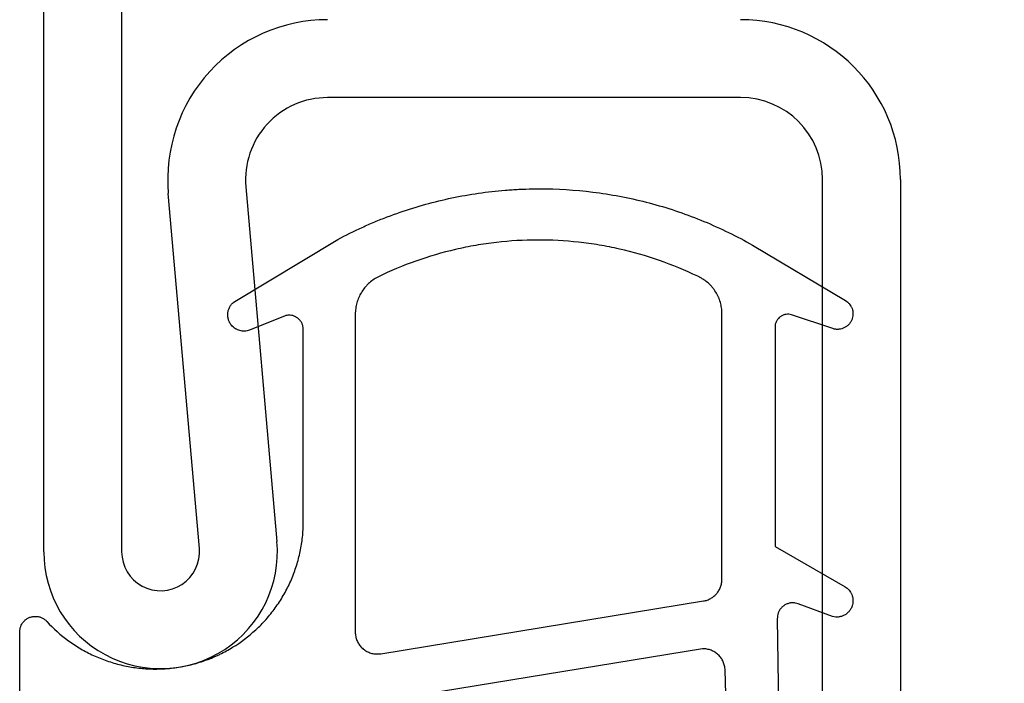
# Model space of a CAD drawing. Header units: millimetres. Extents: x -8500 to 4200, y 0 to 5940.
# Tile 254 of 256: x 1269 to 1288, y 1736 to 1748. Entities that reach past the tile are written whole.
import ezdxf

# ---------------------------------------------------------------- set-up
doc = ezdxf.new("R2010")
doc.units = ezdxf.units.MM
doc.layers.add('153', color=250, linetype='Continuous')

msp = doc.modelspace()

# ---------------------------------------------------------------- hatches: boundary and pattern name
at = {"layer": '153', "linetype": 'Continuous', "lineweight": -3}
h = msp.add_hatch(dxfattribs=at)
h.set_pattern_fill('ANSI31', color=256, scale=30, angle=89.954, style=0)
edge = h.paths.add_edge_path(flags=0)
edge.add_line((1336.784, 1701.909), (1287.944, 1701.909))
edge.add_arc((1287.944, 1704.989), 3.08, 180, 270, ccw=False)
edge.add_line((1284.864, 1704.989), (1284.864, 1745.329))
edge.add_arc((1283.284, 1745.329), 1.58, 0, 90)
edge.add_line((1283.284, 1746.909), (1275.331, 1746.909))
edge.add_arc((1275.331, 1745.329), 1.58, 90, 185)
edge.add_line((1273.757, 1745.192), (1274.355, 1738.355))
edge.add_arc((1272.114, 1738.159), 2.25, -180, 5, ccw=False)
edge.add_line((1269.864, 1738.159), (1269.864, 1777.829))
edge.add_arc((1272.944, 1777.829), 3.08, 90, 180, ccw=False)
edge.add_line((1272.944, 1780.909), (1283.284, 1780.909))
edge.add_arc((1283.284, 1782.489), 1.58, 270, 360)
edge.add_line((1284.864, 1782.489), (1284.864, 1807.829))
edge.add_arc((1287.944, 1807.829), 3.08, 90, 180, ccw=False)
edge.add_line((1287.944, 1810.909), (1308.784, 1810.909))
edge.add_arc((1308.784, 1807.829), 3.08, 0, 90, ccw=False)
edge.add_line((1311.864, 1807.829), (1311.864, 1800.909))
edge.add_line((1311.864, 1800.909), (1310.364, 1800.909))
edge.add_line((1310.364, 1800.909), (1310.364, 1807.829))
edge.add_arc((1308.784, 1807.829), 1.58, 0, 90)
edge.add_line((1308.784, 1809.409), (1287.944, 1809.409))
edge.add_arc((1287.944, 1807.829), 1.58, 90, 180)
edge.add_line((1286.364, 1807.829), (1286.364, 1782.489))
edge.add_arc((1283.284, 1782.489), 3.08, 270, 360, ccw=False)
edge.add_line((1283.284, 1779.409), (1272.944, 1779.409))
edge.add_arc((1272.944, 1777.829), 1.58, 90, 180)
edge.add_line((1271.364, 1777.829), (1271.364, 1738.159))
edge.add_arc((1272.114, 1738.159), 0.75, 180, 365)
edge.add_line((1272.861, 1738.225), (1272.263, 1745.061))
edge.add_arc((1275.331, 1745.329), 3.08, 90, 185, ccw=False)
edge.add_line((1275.331, 1748.409), (1283.284, 1748.409))
edge.add_arc((1283.284, 1745.329), 3.08, 0, 90, ccw=False)
edge.add_line((1286.364, 1745.329), (1286.364, 1704.989))
edge.add_arc((1287.944, 1704.989), 1.58, 180, 270)
edge.add_line((1287.944, 1703.409), (1336.784, 1703.409))
edge.add_arc((1336.784, 1704.989), 1.58, 270, 360)
edge.add_line((1338.364, 1704.989), (1338.364, 1716.909))
edge.add_line((1338.364, 1716.909), (1339.864, 1716.909))
edge.add_line((1339.864, 1716.909), (1339.864, 1704.989))
edge.add_arc((1336.784, 1704.989), 3.08, 270, 360, ccw=False)

# ---------------------------------------------------------------- linework, layer by layer
for p, q in [((1269.864, 1738.159), (1269.864, 1777.829)), ((1269.864, 1738.159), (1269.864, 1777.829)), ((1271.364, 1777.829), (1271.364, 1738.159)), ((1271.364, 1777.829), (1271.364, 1738.159)), ((1283.284, 1746.909), (1275.331, 1746.909)), ((1283.284, 1746.909), (1275.331, 1746.909)), ((1284.864, 1704.989), (1284.864, 1745.329)), ((1284.864, 1704.989), (1284.864, 1745.329)), ((1286.364, 1745.329), (1286.364, 1704.989)), ((1286.364, 1745.329), (1286.364, 1704.989)), ((1272.861, 1738.225), (1272.263, 1745.061)), ((1272.861, 1738.225), (1272.263, 1745.061)), ((1273.757, 1745.192), (1274.355, 1738.355)), ((1273.757, 1745.192), (1274.355, 1738.355)), ((1273.514, 1742.961), (1275.527, 1744.176)), ((1273.514, 1742.961), (1275.527, 1744.176)), ((1283.516, 1744.065), (1285.308, 1742.997)), ((1283.516, 1744.065), (1285.308, 1742.997)), ((1275.864, 1742.737), (1275.864, 1736.613)), ((1275.864, 1742.737), (1275.864, 1736.613)), ((1282.925, 1737.628), (1282.925, 1742.776)), ((1282.925, 1737.628), (1282.925, 1742.776)), ((1274.512, 1742.707), (1273.824, 1742.426)), ((1274.512, 1742.707), (1273.824, 1742.426)), ((1283.953, 1742.543), (1283.953, 1738.263)), ((1283.953, 1742.543), (1283.953, 1738.263)), ((1285.061, 1742.458), (1284.263, 1742.726)), ((1285.061, 1742.458), (1284.263, 1742.726)), ((1274.862, 1738.656), (1274.862, 1742.452)), ((1274.862, 1738.656), (1274.862, 1742.452)), ((1283.953, 1738.263), (1285.299, 1737.487)), ((1283.953, 1738.263), (1285.299, 1737.487)), ((1276.353, 1736.196), (1282.572, 1737.212)), ((1276.353, 1736.196), (1282.572, 1737.212)), ((1285.057, 1736.911), (1284.393, 1737.158)), ((1285.057, 1736.911), (1284.393, 1737.158)), ((1283.992, 1736.87), (1284.039, 1733.555)), ((1283.992, 1736.87), (1284.039, 1733.555)), ((1269.4, 1734.844), (1269.4, 1736.615)), ((1269.4, 1734.844), (1269.4, 1736.615)), ((1282.553, 1736.29), (1273.449, 1734.807)), ((1282.553, 1736.29), (1273.449, 1734.807)), ((1283.069, 1732.95), (1282.986, 1735.881)), ((1283.069, 1732.95), (1282.986, 1735.881))]:
    msp.add_line(p, q, dxfattribs=at)
for centre, radius, start, end in [((1275.331, 1745.329), 3.08, 90, 185), ((1275.331, 1745.329), 3.08, 90, 185), ((1283.284, 1745.329), 3.08, 0, 90), ((1283.284, 1745.329), 3.08, 0, 90), ((1275.331, 1745.329), 1.58, 90, 185), ((1275.331, 1745.329), 1.58, 90, 185), ((1283.284, 1745.329), 1.58, 0, 90), ((1283.284, 1745.329), 1.58, 0, 90), ((1272.114, 1738.159), 2.25, 180, 5), ((1272.114, 1738.159), 2.25, 180, 5), ((1272.114, 1738.159), 0.75, 180, 5), ((1272.114, 1738.159), 0.75, 180, 5)]:
    msp.add_arc(centre, radius, start, end, dxfattribs=at)
for points, knots in [([(1275.527, 1744.176), (1275.681, 1744.258), (1275.838, 1744.336), (1276.077, 1744.445), (1276.157, 1744.48), (1276.318, 1744.548), (1276.399, 1744.58), (1276.806, 1744.735), (1277.136, 1744.837), (1277.807, 1745), (1278.148, 1745.061), (1278.58, 1745.11), (1278.667, 1745.118), (1278.797, 1745.129), (1278.841, 1745.132), (1278.928, 1745.138), (1278.972, 1745.14), (1279.19, 1745.151), (1279.364, 1745.154), (1279.883, 1745.147), (1280.228, 1745.12), (1280.912, 1745.024), (1281.252, 1744.954), (1281.759, 1744.816), (1281.926, 1744.765), (1282.255, 1744.653), (1282.418, 1744.591), (1282.899, 1744.392), (1283.212, 1744.239), (1283.516, 1744.065)], [0, 0, 0, 0, 0.0625, 0.0625, 0.09375, 0.09375, 0.125, 0.125, 0.25, 0.25, 0.375, 0.375, 0.40625, 0.40625, 0.421875, 0.421875, 0.4375, 0.4375, 0.5, 0.5, 0.625, 0.625, 0.75, 0.75, 0.8125, 0.8125, 0.875, 0.875, 1, 1, 1, 1]), ([(1275.527, 1744.176), (1275.681, 1744.258), (1275.838, 1744.336), (1276.077, 1744.445), (1276.157, 1744.48), (1276.318, 1744.548), (1276.399, 1744.58), (1276.806, 1744.735), (1277.136, 1744.837), (1277.807, 1745), (1278.148, 1745.061), (1278.58, 1745.11), (1278.667, 1745.118), (1278.797, 1745.129), (1278.841, 1745.132), (1278.928, 1745.138), (1278.972, 1745.14), (1279.19, 1745.151), (1279.364, 1745.154), (1279.883, 1745.147), (1280.228, 1745.12), (1280.912, 1745.024), (1281.252, 1744.954), (1281.759, 1744.816), (1281.926, 1744.765), (1282.255, 1744.653), (1282.418, 1744.591), (1282.899, 1744.392), (1283.212, 1744.239), (1283.516, 1744.065)], [0, 0, 0, 0, 0.0625, 0.0625, 0.09375, 0.09375, 0.125, 0.125, 0.25, 0.25, 0.375, 0.375, 0.40625, 0.40625, 0.421875, 0.421875, 0.4375, 0.4375, 0.5, 0.5, 0.625, 0.625, 0.75, 0.75, 0.8125, 0.8125, 0.875, 0.875, 1, 1, 1, 1]), ([(1282.459, 1743.466), (1282.217, 1743.582), (1281.971, 1743.684), (1281.47, 1743.859), (1281.214, 1743.932), (1280.888, 1744.006), (1280.823, 1744.019), (1280.692, 1744.045), (1280.495, 1744.081), (1280.297, 1744.108), (1279.902, 1744.152), (1279.639, 1744.166), (1279.11, 1744.165), (1278.846, 1744.149), (1278.515, 1744.111), (1278.448, 1744.102), (1278.316, 1744.083), (1278.118, 1744.052), (1277.923, 1744.012), (1277.535, 1743.923), (1277.027, 1743.774), (1276.537, 1743.569), (1276.296, 1743.452)], [0, 0, 0, 0, 0.125, 0.125, 0.25, 0.25, 0.28125, 0.28125, 0.3125, 0.375, 0.375, 0.5, 0.5, 0.625, 0.625, 0.65625, 0.65625, 0.6875, 0.75, 0.75, 0.875, 1, 1, 1, 1]), ([(1282.459, 1743.466), (1282.217, 1743.582), (1281.971, 1743.684), (1281.47, 1743.859), (1281.214, 1743.932), (1280.888, 1744.006), (1280.823, 1744.019), (1280.692, 1744.045), (1280.495, 1744.081), (1280.297, 1744.108), (1279.902, 1744.152), (1279.639, 1744.166), (1279.11, 1744.165), (1278.846, 1744.149), (1278.515, 1744.111), (1278.448, 1744.102), (1278.316, 1744.083), (1278.118, 1744.052), (1277.923, 1744.012), (1277.535, 1743.923), (1277.027, 1743.774), (1276.537, 1743.569), (1276.296, 1743.452)], [0, 0, 0, 0, 0.125, 0.125, 0.25, 0.25, 0.28125, 0.28125, 0.3125, 0.375, 0.375, 0.5, 0.5, 0.625, 0.625, 0.65625, 0.65625, 0.6875, 0.75, 0.75, 0.875, 1, 1, 1, 1]), ([(1276.296, 1743.452), (1276.263, 1743.435), (1276.201, 1743.396), (1276.145, 1743.35), (1276.105, 1743.312), (1276.092, 1743.299), (1276.067, 1743.272), (1276.055, 1743.258), (1276.021, 1743.216), (1276, 1743.186), (1275.962, 1743.124), (1275.945, 1743.091), (1275.916, 1743.023), (1275.904, 1742.989), (1275.884, 1742.919), (1275.877, 1742.883), (1275.866, 1742.811), (1275.864, 1742.774), (1275.864, 1742.737)], [0, 0, 0, 0, 0.125, 0.25, 0.25, 0.3125, 0.3125, 0.375, 0.375, 0.5, 0.5, 0.625, 0.625, 0.75, 0.75, 0.875, 0.875, 1, 1, 1, 1]), ([(1276.296, 1743.452), (1276.263, 1743.435), (1276.201, 1743.396), (1276.145, 1743.35), (1276.105, 1743.312), (1276.092, 1743.299), (1276.067, 1743.272), (1276.055, 1743.258), (1276.021, 1743.216), (1276, 1743.186), (1275.962, 1743.124), (1275.945, 1743.091), (1275.916, 1743.023), (1275.904, 1742.989), (1275.884, 1742.919), (1275.877, 1742.883), (1275.866, 1742.811), (1275.864, 1742.774), (1275.864, 1742.737)], [0, 0, 0, 0, 0.125, 0.25, 0.25, 0.3125, 0.3125, 0.375, 0.375, 0.5, 0.5, 0.625, 0.625, 0.75, 0.75, 0.875, 0.875, 1, 1, 1, 1]), ([(1282.925, 1742.776), (1282.924, 1742.812), (1282.916, 1742.885), (1282.898, 1742.956), (1282.881, 1743.008), (1282.875, 1743.025), (1282.861, 1743.059), (1282.853, 1743.076), (1282.829, 1743.125), (1282.811, 1743.156), (1282.78, 1743.202), (1282.77, 1743.217), (1282.747, 1743.245), (1282.735, 1743.26), (1282.698, 1743.301), (1282.646, 1743.351), (1282.587, 1743.394), (1282.541, 1743.423), (1282.525, 1743.433), (1282.492, 1743.45), (1282.476, 1743.458), (1282.459, 1743.466)], [0, 0, 0, 0, 0.125, 0.25, 0.25, 0.3125, 0.3125, 0.375, 0.375, 0.5, 0.5, 0.5625, 0.5625, 0.625, 0.625, 0.75, 0.875, 0.875, 0.9375, 0.9375, 1, 1, 1, 1]), ([(1282.925, 1742.776), (1282.924, 1742.812), (1282.916, 1742.885), (1282.898, 1742.956), (1282.881, 1743.008), (1282.875, 1743.025), (1282.861, 1743.059), (1282.853, 1743.076), (1282.829, 1743.125), (1282.811, 1743.156), (1282.78, 1743.202), (1282.77, 1743.217), (1282.747, 1743.245), (1282.735, 1743.26), (1282.698, 1743.301), (1282.646, 1743.351), (1282.587, 1743.394), (1282.541, 1743.423), (1282.525, 1743.433), (1282.492, 1743.45), (1282.476, 1743.458), (1282.459, 1743.466)], [0, 0, 0, 0, 0.125, 0.25, 0.25, 0.3125, 0.3125, 0.375, 0.375, 0.5, 0.5, 0.5625, 0.5625, 0.625, 0.625, 0.75, 0.875, 0.875, 0.9375, 0.9375, 1, 1, 1, 1]), ([(1273.486, 1742.516), (1273.473, 1742.532), (1273.461, 1742.548), (1273.445, 1742.575), (1273.44, 1742.585), (1273.432, 1742.603), (1273.424, 1742.622), (1273.418, 1742.642), (1273.414, 1742.662), (1273.412, 1742.672), (1273.408, 1742.703), (1273.407, 1742.724), (1273.409, 1742.754), (1273.41, 1742.765), (1273.413, 1742.785), (1273.415, 1742.795), (1273.423, 1742.825), (1273.43, 1742.844), (1273.444, 1742.872), (1273.449, 1742.881), (1273.46, 1742.899), (1273.465, 1742.907), (1273.484, 1742.932), (1273.498, 1742.947), (1273.514, 1742.961)], [0, 0, 0, 0, 0.125, 0.125, 0.1875, 0.1875, 0.25, 0.3125, 0.3125, 0.375, 0.375, 0.5, 0.5, 0.5625, 0.5625, 0.625, 0.625, 0.75, 0.75, 0.8125, 0.8125, 0.875, 0.875, 1, 1, 1, 1]), ([(1273.486, 1742.516), (1273.473, 1742.532), (1273.461, 1742.548), (1273.445, 1742.575), (1273.44, 1742.585), (1273.432, 1742.603), (1273.424, 1742.622), (1273.418, 1742.642), (1273.414, 1742.662), (1273.412, 1742.672), (1273.408, 1742.703), (1273.407, 1742.724), (1273.409, 1742.754), (1273.41, 1742.765), (1273.413, 1742.785), (1273.415, 1742.795), (1273.423, 1742.825), (1273.43, 1742.844), (1273.444, 1742.872), (1273.449, 1742.881), (1273.46, 1742.899), (1273.465, 1742.907), (1273.484, 1742.932), (1273.498, 1742.947), (1273.514, 1742.961)], [0, 0, 0, 0, 0.125, 0.125, 0.1875, 0.1875, 0.25, 0.3125, 0.3125, 0.375, 0.375, 0.5, 0.5, 0.5625, 0.5625, 0.625, 0.625, 0.75, 0.75, 0.8125, 0.8125, 0.875, 0.875, 1, 1, 1, 1]), ([(1285.308, 1742.997), (1285.322, 1742.988), (1285.336, 1742.978), (1285.354, 1742.962), (1285.36, 1742.956), (1285.371, 1742.945), (1285.377, 1742.938), (1285.392, 1742.919), (1285.402, 1742.906), (1285.414, 1742.884), (1285.418, 1742.877), (1285.425, 1742.862), (1285.428, 1742.855), (1285.436, 1742.831), (1285.441, 1742.816), (1285.447, 1742.784), (1285.449, 1742.767), (1285.45, 1742.718), (1285.446, 1742.685), (1285.436, 1742.654)], [0, 0, 0, 0, 0.125, 0.125, 0.1875, 0.1875, 0.25, 0.25, 0.375, 0.375, 0.4375, 0.4375, 0.5, 0.5, 0.625, 0.625, 0.75, 0.75, 1, 1, 1, 1]), ([(1285.308, 1742.997), (1285.322, 1742.988), (1285.336, 1742.978), (1285.354, 1742.962), (1285.36, 1742.956), (1285.371, 1742.945), (1285.377, 1742.938), (1285.392, 1742.919), (1285.402, 1742.906), (1285.414, 1742.884), (1285.418, 1742.877), (1285.425, 1742.862), (1285.428, 1742.855), (1285.436, 1742.831), (1285.441, 1742.816), (1285.447, 1742.784), (1285.449, 1742.767), (1285.45, 1742.718), (1285.446, 1742.685), (1285.436, 1742.654)], [0, 0, 0, 0, 0.125, 0.125, 0.1875, 0.1875, 0.25, 0.25, 0.375, 0.375, 0.4375, 0.4375, 0.5, 0.5, 0.625, 0.625, 0.75, 0.75, 1, 1, 1, 1]), ([(1284.263, 1742.726), (1284.247, 1742.731), (1284.23, 1742.734), (1284.197, 1742.736), (1284.18, 1742.736), (1284.155, 1742.732), (1284.147, 1742.731), (1284.131, 1742.727), (1284.123, 1742.724), (1284.099, 1742.716), (1284.084, 1742.709), (1284.062, 1742.696), (1284.055, 1742.691), (1284.042, 1742.681), (1284.035, 1742.675), (1284.017, 1742.659), (1284.006, 1742.646), (1283.991, 1742.626), (1283.986, 1742.619), (1283.978, 1742.604), (1283.974, 1742.597), (1283.963, 1742.575), (1283.957, 1742.559), (1283.953, 1742.543)], [0, 0, 0, 0, 0.125, 0.125, 0.25, 0.25, 0.3125, 0.3125, 0.375, 0.375, 0.5, 0.5, 0.5625, 0.5625, 0.625, 0.625, 0.75, 0.75, 0.8125, 0.8125, 0.875, 0.875, 1, 1, 1, 1]), ([(1284.263, 1742.726), (1284.247, 1742.731), (1284.23, 1742.734), (1284.197, 1742.736), (1284.18, 1742.736), (1284.155, 1742.732), (1284.147, 1742.731), (1284.131, 1742.727), (1284.123, 1742.724), (1284.099, 1742.716), (1284.084, 1742.709), (1284.062, 1742.696), (1284.055, 1742.691), (1284.042, 1742.681), (1284.035, 1742.675), (1284.017, 1742.659), (1284.006, 1742.646), (1283.991, 1742.626), (1283.986, 1742.619), (1283.978, 1742.604), (1283.974, 1742.597), (1283.963, 1742.575), (1283.957, 1742.559), (1283.953, 1742.543)], [0, 0, 0, 0, 0.125, 0.125, 0.25, 0.25, 0.3125, 0.3125, 0.375, 0.375, 0.5, 0.5, 0.5625, 0.5625, 0.625, 0.625, 0.75, 0.75, 0.8125, 0.8125, 0.875, 0.875, 1, 1, 1, 1]), ([(1274.862, 1742.452), (1274.861, 1742.47), (1274.859, 1742.488), (1274.853, 1742.514), (1274.85, 1742.523), (1274.845, 1742.54), (1274.838, 1742.557), (1274.83, 1742.572), (1274.821, 1742.588), (1274.816, 1742.596), (1274.8, 1742.617), (1274.789, 1742.631), (1274.769, 1742.649), (1274.762, 1742.655), (1274.748, 1742.666), (1274.741, 1742.671), (1274.718, 1742.685), (1274.702, 1742.693), (1274.677, 1742.703), (1274.668, 1742.706), (1274.651, 1742.71), (1274.642, 1742.712), (1274.616, 1742.717), (1274.598, 1742.718), (1274.58, 1742.717)], [0, 0, 0, 0, 0.125, 0.125, 0.1875, 0.1875, 0.25, 0.3125, 0.3125, 0.375, 0.375, 0.5, 0.5, 0.5625, 0.5625, 0.625, 0.625, 0.75, 0.75, 0.8125, 0.8125, 0.875, 0.875, 1, 1, 1, 1]), ([(1274.862, 1742.452), (1274.861, 1742.47), (1274.859, 1742.488), (1274.853, 1742.514), (1274.85, 1742.523), (1274.845, 1742.54), (1274.838, 1742.557), (1274.83, 1742.572), (1274.821, 1742.588), (1274.816, 1742.596), (1274.8, 1742.617), (1274.789, 1742.631), (1274.769, 1742.649), (1274.762, 1742.655), (1274.748, 1742.666), (1274.741, 1742.671), (1274.718, 1742.685), (1274.702, 1742.693), (1274.677, 1742.703), (1274.668, 1742.706), (1274.651, 1742.71), (1274.642, 1742.712), (1274.616, 1742.717), (1274.598, 1742.718), (1274.58, 1742.717)], [0, 0, 0, 0, 0.125, 0.125, 0.1875, 0.1875, 0.25, 0.3125, 0.3125, 0.375, 0.375, 0.5, 0.5, 0.5625, 0.5625, 0.625, 0.625, 0.75, 0.75, 0.8125, 0.8125, 0.875, 0.875, 1, 1, 1, 1]), ([(1285.436, 1742.654), (1285.43, 1742.635), (1285.422, 1742.617), (1285.408, 1742.591), (1285.403, 1742.582), (1285.392, 1742.566), (1285.38, 1742.551), (1285.367, 1742.537), (1285.353, 1742.523), (1285.345, 1742.516), (1285.322, 1742.498), (1285.306, 1742.487), (1285.28, 1742.474), (1285.271, 1742.47), (1285.253, 1742.462), (1285.244, 1742.459), (1285.216, 1742.451), (1285.196, 1742.447), (1285.167, 1742.444), (1285.157, 1742.444), (1285.138, 1742.444), (1285.128, 1742.445), (1285.099, 1742.448), (1285.08, 1742.452), (1285.061, 1742.458)], [0, 0, 0, 0, 0.125, 0.125, 0.1875, 0.1875, 0.25, 0.3125, 0.3125, 0.375, 0.375, 0.5, 0.5, 0.5625, 0.5625, 0.625, 0.625, 0.75, 0.75, 0.8125, 0.8125, 0.875, 0.875, 1, 1, 1, 1]), ([(1285.436, 1742.654), (1285.43, 1742.635), (1285.422, 1742.617), (1285.408, 1742.591), (1285.403, 1742.582), (1285.392, 1742.566), (1285.38, 1742.551), (1285.367, 1742.537), (1285.353, 1742.523), (1285.345, 1742.516), (1285.322, 1742.498), (1285.306, 1742.487), (1285.28, 1742.474), (1285.271, 1742.47), (1285.253, 1742.462), (1285.244, 1742.459), (1285.216, 1742.451), (1285.196, 1742.447), (1285.167, 1742.444), (1285.157, 1742.444), (1285.138, 1742.444), (1285.128, 1742.445), (1285.099, 1742.448), (1285.08, 1742.452), (1285.061, 1742.458)], [0, 0, 0, 0, 0.125, 0.125, 0.1875, 0.1875, 0.25, 0.3125, 0.3125, 0.375, 0.375, 0.5, 0.5, 0.5625, 0.5625, 0.625, 0.625, 0.75, 0.75, 0.8125, 0.8125, 0.875, 0.875, 1, 1, 1, 1]), ([(1273.824, 1742.426), (1273.809, 1742.421), (1273.794, 1742.418), (1273.764, 1742.412), (1273.748, 1742.41), (1273.717, 1742.409), (1273.702, 1742.41), (1273.671, 1742.413), (1273.656, 1742.416), (1273.626, 1742.424), (1273.612, 1742.429), (1273.591, 1742.438), (1273.584, 1742.442), (1273.57, 1742.449), (1273.563, 1742.453), (1273.53, 1742.473), (1273.507, 1742.493), (1273.486, 1742.516)], [0, 0, 0, 0, 0.125, 0.125, 0.25, 0.25, 0.375, 0.375, 0.5, 0.5, 0.625, 0.625, 0.6875, 0.6875, 0.75, 0.75, 1, 1, 1, 1]), ([(1273.824, 1742.426), (1273.809, 1742.421), (1273.794, 1742.418), (1273.764, 1742.412), (1273.748, 1742.41), (1273.717, 1742.409), (1273.702, 1742.41), (1273.671, 1742.413), (1273.656, 1742.416), (1273.626, 1742.424), (1273.612, 1742.429), (1273.591, 1742.438), (1273.584, 1742.442), (1273.57, 1742.449), (1273.563, 1742.453), (1273.53, 1742.473), (1273.507, 1742.493), (1273.486, 1742.516)], [0, 0, 0, 0, 0.125, 0.125, 0.25, 0.25, 0.375, 0.375, 0.5, 0.5, 0.625, 0.625, 0.6875, 0.6875, 0.75, 0.75, 1, 1, 1, 1]), ([(1273.946, 1736.656), (1274.016, 1736.72), (1274.148, 1736.854), (1274.266, 1737.002), (1274.349, 1737.117), (1274.376, 1737.156), (1274.428, 1737.234), (1274.452, 1737.274), (1274.523, 1737.396), (1274.609, 1737.562), (1274.679, 1737.736), (1274.724, 1737.869), (1274.739, 1737.914), (1274.765, 1738.005), (1274.777, 1738.051), (1274.809, 1738.188), (1274.843, 1738.373), (1274.859, 1738.561), (1274.862, 1738.656)], [0, 0, 0, 0, 0.125, 0.25, 0.25, 0.3125, 0.3125, 0.375, 0.375, 0.5, 0.625, 0.625, 0.6875, 0.6875, 0.75, 0.75, 0.875, 1, 1, 1, 1]), ([(1273.946, 1736.656), (1274.016, 1736.72), (1274.148, 1736.854), (1274.266, 1737.002), (1274.349, 1737.117), (1274.376, 1737.156), (1274.428, 1737.234), (1274.452, 1737.274), (1274.523, 1737.396), (1274.609, 1737.562), (1274.679, 1737.736), (1274.724, 1737.869), (1274.739, 1737.914), (1274.765, 1738.005), (1274.777, 1738.051), (1274.809, 1738.188), (1274.843, 1738.373), (1274.859, 1738.561), (1274.862, 1738.656)], [0, 0, 0, 0, 0.125, 0.25, 0.25, 0.3125, 0.3125, 0.375, 0.375, 0.5, 0.625, 0.625, 0.6875, 0.6875, 0.75, 0.75, 0.875, 1, 1, 1, 1]), ([(1282.572, 1737.212), (1282.596, 1737.216), (1282.62, 1737.222), (1282.655, 1737.234), (1282.667, 1737.239), (1282.689, 1737.249), (1282.7, 1737.255), (1282.733, 1737.273), (1282.753, 1737.287), (1282.781, 1737.311), (1282.791, 1737.319), (1282.808, 1737.336), (1282.817, 1737.345), (1282.841, 1737.374), (1282.855, 1737.394), (1282.874, 1737.426), (1282.88, 1737.437), (1282.89, 1737.459), (1282.895, 1737.471), (1282.908, 1737.506), (1282.914, 1737.53), (1282.921, 1737.566), (1282.923, 1737.578), (1282.925, 1737.603), (1282.925, 1737.615), (1282.925, 1737.628)], [0, 0, 0, 0, 0.125, 0.125, 0.1875, 0.1875, 0.25, 0.25, 0.375, 0.375, 0.4375, 0.4375, 0.5, 0.5, 0.625, 0.625, 0.6875, 0.6875, 0.75, 0.75, 0.875, 0.875, 0.9375, 0.9375, 1, 1, 1, 1]), ([(1282.572, 1737.212), (1282.596, 1737.216), (1282.62, 1737.222), (1282.655, 1737.234), (1282.667, 1737.239), (1282.689, 1737.249), (1282.7, 1737.255), (1282.733, 1737.273), (1282.753, 1737.287), (1282.781, 1737.311), (1282.791, 1737.319), (1282.808, 1737.336), (1282.817, 1737.345), (1282.841, 1737.374), (1282.855, 1737.394), (1282.874, 1737.426), (1282.88, 1737.437), (1282.89, 1737.459), (1282.895, 1737.471), (1282.908, 1737.506), (1282.914, 1737.53), (1282.921, 1737.566), (1282.923, 1737.578), (1282.925, 1737.603), (1282.925, 1737.615), (1282.925, 1737.628)], [0, 0, 0, 0, 0.125, 0.125, 0.1875, 0.1875, 0.25, 0.25, 0.375, 0.375, 0.4375, 0.4375, 0.5, 0.5, 0.625, 0.625, 0.6875, 0.6875, 0.75, 0.75, 0.875, 0.875, 0.9375, 0.9375, 1, 1, 1, 1]), ([(1285.299, 1737.487), (1285.313, 1737.478), (1285.327, 1737.468), (1285.352, 1737.446), (1285.364, 1737.434), (1285.386, 1737.409), (1285.395, 1737.396), (1285.408, 1737.374), (1285.412, 1737.367), (1285.42, 1737.352), (1285.423, 1737.344), (1285.433, 1737.321), (1285.438, 1737.305), (1285.443, 1737.281), (1285.445, 1737.273), (1285.447, 1737.257), (1285.448, 1737.248), (1285.451, 1737.206), (1285.448, 1737.173), (1285.44, 1737.141)], [0, 0, 0, 0, 0.125, 0.125, 0.25, 0.25, 0.375, 0.375, 0.4375, 0.4375, 0.5, 0.5, 0.625, 0.625, 0.6875, 0.6875, 0.75, 0.75, 1, 1, 1, 1]), ([(1285.299, 1737.487), (1285.313, 1737.478), (1285.327, 1737.468), (1285.352, 1737.446), (1285.364, 1737.434), (1285.386, 1737.409), (1285.395, 1737.396), (1285.408, 1737.374), (1285.412, 1737.367), (1285.42, 1737.352), (1285.423, 1737.344), (1285.433, 1737.321), (1285.438, 1737.305), (1285.443, 1737.281), (1285.445, 1737.273), (1285.447, 1737.257), (1285.448, 1737.248), (1285.451, 1737.206), (1285.448, 1737.173), (1285.44, 1737.141)], [0, 0, 0, 0, 0.125, 0.125, 0.25, 0.25, 0.375, 0.375, 0.4375, 0.4375, 0.5, 0.5, 0.625, 0.625, 0.6875, 0.6875, 0.75, 0.75, 1, 1, 1, 1]), ([(1284.393, 1737.158), (1284.374, 1737.164), (1284.356, 1737.169), (1284.327, 1737.174), (1284.317, 1737.175), (1284.297, 1737.176), (1284.278, 1737.177), (1284.259, 1737.175), (1284.239, 1737.172), (1284.23, 1737.17), (1284.201, 1737.164), (1284.183, 1737.157), (1284.156, 1737.145), (1284.148, 1737.141), (1284.131, 1737.131), (1284.123, 1737.125), (1284.099, 1737.108), (1284.085, 1737.095), (1284.065, 1737.074), (1284.058, 1737.066), (1284.046, 1737.051), (1284.041, 1737.043), (1284.026, 1737.018), (1284.017, 1737.001), (1284.01, 1736.982)], [0, 0, 0, 0, 0.125, 0.125, 0.1875, 0.1875, 0.25, 0.3125, 0.3125, 0.375, 0.375, 0.5, 0.5, 0.5625, 0.5625, 0.625, 0.625, 0.75, 0.75, 0.8125, 0.8125, 0.875, 0.875, 1, 1, 1, 1]), ([(1284.393, 1737.158), (1284.374, 1737.164), (1284.356, 1737.169), (1284.327, 1737.174), (1284.317, 1737.175), (1284.297, 1737.176), (1284.278, 1737.177), (1284.259, 1737.175), (1284.239, 1737.172), (1284.23, 1737.17), (1284.201, 1737.164), (1284.183, 1737.157), (1284.156, 1737.145), (1284.148, 1737.141), (1284.131, 1737.131), (1284.123, 1737.125), (1284.099, 1737.108), (1284.085, 1737.095), (1284.065, 1737.074), (1284.058, 1737.066), (1284.046, 1737.051), (1284.041, 1737.043), (1284.026, 1737.018), (1284.017, 1737.001), (1284.01, 1736.982)], [0, 0, 0, 0, 0.125, 0.125, 0.1875, 0.1875, 0.25, 0.3125, 0.3125, 0.375, 0.375, 0.5, 0.5, 0.5625, 0.5625, 0.625, 0.625, 0.75, 0.75, 0.8125, 0.8125, 0.875, 0.875, 1, 1, 1, 1]), ([(1285.44, 1737.141), (1285.435, 1737.121), (1285.428, 1737.101), (1285.415, 1737.073), (1285.41, 1737.064), (1285.399, 1737.046), (1285.388, 1737.029), (1285.375, 1737.013), (1285.361, 1736.998), (1285.354, 1736.99), (1285.33, 1736.969), (1285.314, 1736.957), (1285.287, 1736.941), (1285.278, 1736.936), (1285.259, 1736.927), (1285.25, 1736.923), (1285.221, 1736.913), (1285.201, 1736.908), (1285.17, 1736.903), (1285.159, 1736.902), (1285.139, 1736.901), (1285.128, 1736.901), (1285.098, 1736.903), (1285.077, 1736.906), (1285.057, 1736.911)], [0, 0, 0, 0, 0.125, 0.125, 0.1875, 0.1875, 0.25, 0.3125, 0.3125, 0.375, 0.375, 0.5, 0.5, 0.5625, 0.5625, 0.625, 0.625, 0.75, 0.75, 0.8125, 0.8125, 0.875, 0.875, 1, 1, 1, 1]), ([(1285.44, 1737.141), (1285.435, 1737.121), (1285.428, 1737.101), (1285.415, 1737.073), (1285.41, 1737.064), (1285.399, 1737.046), (1285.388, 1737.029), (1285.375, 1737.013), (1285.361, 1736.998), (1285.354, 1736.99), (1285.33, 1736.969), (1285.314, 1736.957), (1285.287, 1736.941), (1285.278, 1736.936), (1285.259, 1736.927), (1285.25, 1736.923), (1285.221, 1736.913), (1285.201, 1736.908), (1285.17, 1736.903), (1285.159, 1736.902), (1285.139, 1736.901), (1285.128, 1736.901), (1285.098, 1736.903), (1285.077, 1736.906), (1285.057, 1736.911)], [0, 0, 0, 0, 0.125, 0.125, 0.1875, 0.1875, 0.25, 0.3125, 0.3125, 0.375, 0.375, 0.5, 0.5, 0.5625, 0.5625, 0.625, 0.625, 0.75, 0.75, 0.8125, 0.8125, 0.875, 0.875, 1, 1, 1, 1]), ([(1269.497, 1736.836), (1269.512, 1736.85), (1269.527, 1736.862), (1269.553, 1736.877), (1269.562, 1736.882), (1269.579, 1736.89), (1269.597, 1736.898), (1269.616, 1736.904), (1269.635, 1736.909), (1269.645, 1736.911), (1269.674, 1736.915), (1269.694, 1736.916), (1269.723, 1736.915), (1269.733, 1736.914), (1269.753, 1736.912), (1269.763, 1736.91), (1269.791, 1736.903), (1269.81, 1736.896), (1269.837, 1736.884), (1269.846, 1736.879), (1269.863, 1736.869), (1269.871, 1736.864), (1269.895, 1736.847), (1269.909, 1736.834), (1269.923, 1736.819)], [0, 0, 0, 0, 0.125, 0.125, 0.1875, 0.1875, 0.25, 0.3125, 0.3125, 0.375, 0.375, 0.5, 0.5, 0.5625, 0.5625, 0.625, 0.625, 0.75, 0.75, 0.8125, 0.8125, 0.875, 0.875, 1, 1, 1, 1]), ([(1269.497, 1736.836), (1269.512, 1736.85), (1269.527, 1736.862), (1269.553, 1736.877), (1269.562, 1736.882), (1269.579, 1736.89), (1269.597, 1736.898), (1269.616, 1736.904), (1269.635, 1736.909), (1269.645, 1736.911), (1269.674, 1736.915), (1269.694, 1736.916), (1269.723, 1736.915), (1269.733, 1736.914), (1269.753, 1736.912), (1269.763, 1736.91), (1269.791, 1736.903), (1269.81, 1736.896), (1269.837, 1736.884), (1269.846, 1736.879), (1269.863, 1736.869), (1269.871, 1736.864), (1269.895, 1736.847), (1269.909, 1736.834), (1269.923, 1736.819)], [0, 0, 0, 0, 0.125, 0.125, 0.1875, 0.1875, 0.25, 0.3125, 0.3125, 0.375, 0.375, 0.5, 0.5, 0.5625, 0.5625, 0.625, 0.625, 0.75, 0.75, 0.8125, 0.8125, 0.875, 0.875, 1, 1, 1, 1]), ([(1284.01, 1736.982), (1284.004, 1736.964), (1283.999, 1736.946), (1283.993, 1736.908), (1283.992, 1736.889), (1283.992, 1736.87)], [0, 0, 0, 0, 0.5, 0.5, 1, 1, 1, 1]), ([(1284.01, 1736.982), (1284.004, 1736.964), (1283.999, 1736.946), (1283.993, 1736.908), (1283.992, 1736.889), (1283.992, 1736.87)], [0, 0, 0, 0, 0.5, 0.5, 1, 1, 1, 1]), ([(1269.4, 1736.615), (1269.4, 1736.636), (1269.403, 1736.656), (1269.409, 1736.687), (1269.412, 1736.697), (1269.418, 1736.717), (1269.425, 1736.736), (1269.434, 1736.754), (1269.445, 1736.772), (1269.45, 1736.781), (1269.468, 1736.806), (1269.482, 1736.822), (1269.497, 1736.836)], [0, 0, 0, 0, 0.25, 0.25, 0.375, 0.375, 0.5, 0.625, 0.625, 0.75, 0.75, 1, 1, 1, 1]), ([(1269.4, 1736.615), (1269.4, 1736.636), (1269.403, 1736.656), (1269.409, 1736.687), (1269.412, 1736.697), (1269.418, 1736.717), (1269.425, 1736.736), (1269.434, 1736.754), (1269.445, 1736.772), (1269.45, 1736.781), (1269.468, 1736.806), (1269.482, 1736.822), (1269.497, 1736.836)], [0, 0, 0, 0, 0.25, 0.25, 0.375, 0.375, 0.5, 0.625, 0.625, 0.75, 0.75, 1, 1, 1, 1]), ([(1269.923, 1736.819), (1270.05, 1736.681), (1270.19, 1736.556), (1270.379, 1736.418), (1270.418, 1736.391), (1270.496, 1736.34), (1270.536, 1736.315), (1270.656, 1736.245), (1270.821, 1736.159), (1270.993, 1736.09), (1271.125, 1736.044), (1271.169, 1736.03), (1271.259, 1736.003), (1271.305, 1735.991), (1271.441, 1735.958), (1271.624, 1735.924), (1271.901, 1735.899), (1272.087, 1735.901), (1272.205, 1735.908), (1272.228, 1735.909), (1272.275, 1735.913), (1272.345, 1735.92), (1272.414, 1735.929), (1272.552, 1735.95), (1272.733, 1735.988), (1272.911, 1736.043), (1273.042, 1736.092), (1273.086, 1736.109), (1273.15, 1736.136), (1273.172, 1736.146), (1273.215, 1736.165), (1273.236, 1736.175), (1273.341, 1736.226), (1273.422, 1736.271), (1273.66, 1736.416), (1273.808, 1736.528), (1273.946, 1736.656)], [0, 0, 0, 0, 0.125, 0.125, 0.15625, 0.15625, 0.1875, 0.1875, 0.25, 0.3125, 0.3125, 0.34375, 0.34375, 0.375, 0.375, 0.4375, 0.5, 0.5625, 0.5625, 0.578125, 0.578125, 0.59375, 0.625, 0.625, 0.6875, 0.75, 0.75, 0.78125, 0.78125, 0.796875, 0.796875, 0.8125, 0.8125, 0.875, 0.875, 1, 1, 1, 1]), ([(1269.923, 1736.819), (1270.05, 1736.681), (1270.19, 1736.556), (1270.379, 1736.418), (1270.418, 1736.391), (1270.496, 1736.34), (1270.536, 1736.315), (1270.656, 1736.245), (1270.821, 1736.159), (1270.993, 1736.09), (1271.125, 1736.044), (1271.169, 1736.03), (1271.259, 1736.003), (1271.305, 1735.991), (1271.441, 1735.958), (1271.624, 1735.924), (1271.901, 1735.899), (1272.087, 1735.901), (1272.205, 1735.908), (1272.228, 1735.909), (1272.275, 1735.913), (1272.345, 1735.92), (1272.414, 1735.929), (1272.552, 1735.95), (1272.733, 1735.988), (1272.911, 1736.043), (1273.042, 1736.092), (1273.086, 1736.109), (1273.15, 1736.136), (1273.172, 1736.146), (1273.215, 1736.165), (1273.236, 1736.175), (1273.341, 1736.226), (1273.422, 1736.271), (1273.66, 1736.416), (1273.808, 1736.528), (1273.946, 1736.656)], [0, 0, 0, 0, 0.125, 0.125, 0.15625, 0.15625, 0.1875, 0.1875, 0.25, 0.3125, 0.3125, 0.34375, 0.34375, 0.375, 0.375, 0.4375, 0.5, 0.5625, 0.5625, 0.578125, 0.578125, 0.59375, 0.625, 0.625, 0.6875, 0.75, 0.75, 0.78125, 0.78125, 0.796875, 0.796875, 0.8125, 0.8125, 0.875, 0.875, 1, 1, 1, 1]), ([(1275.864, 1736.613), (1275.864, 1736.585), (1275.866, 1736.558), (1275.874, 1736.517), (1275.878, 1736.504), (1275.886, 1736.477), (1275.89, 1736.464), (1275.906, 1736.426), (1275.919, 1736.402), (1275.942, 1736.367), (1275.95, 1736.356), (1275.968, 1736.335), (1275.977, 1736.324), (1276.006, 1736.295), (1276.028, 1736.278), (1276.062, 1736.255), (1276.074, 1736.247), (1276.098, 1736.234), (1276.123, 1736.223), (1276.149, 1736.213), (1276.175, 1736.205), (1276.189, 1736.202), (1276.23, 1736.194), (1276.257, 1736.191), (1276.285, 1736.191)], [0, 0, 0, 0, 0.125, 0.125, 0.1875, 0.1875, 0.25, 0.25, 0.375, 0.375, 0.4375, 0.4375, 0.5, 0.5, 0.625, 0.625, 0.6875, 0.6875, 0.75, 0.8125, 0.8125, 0.875, 0.875, 1, 1, 1, 1]), ([(1275.864, 1736.613), (1275.864, 1736.585), (1275.866, 1736.558), (1275.874, 1736.517), (1275.878, 1736.504), (1275.886, 1736.477), (1275.89, 1736.464), (1275.906, 1736.426), (1275.919, 1736.402), (1275.942, 1736.367), (1275.95, 1736.356), (1275.968, 1736.335), (1275.977, 1736.324), (1276.006, 1736.295), (1276.028, 1736.278), (1276.062, 1736.255), (1276.074, 1736.247), (1276.098, 1736.234), (1276.123, 1736.223), (1276.149, 1736.213), (1276.175, 1736.205), (1276.189, 1736.202), (1276.23, 1736.194), (1276.257, 1736.191), (1276.285, 1736.191)], [0, 0, 0, 0, 0.125, 0.125, 0.1875, 0.1875, 0.25, 0.25, 0.375, 0.375, 0.4375, 0.4375, 0.5, 0.5, 0.625, 0.625, 0.6875, 0.6875, 0.75, 0.8125, 0.8125, 0.875, 0.875, 1, 1, 1, 1]), ([(1282.986, 1735.881), (1282.985, 1735.909), (1282.982, 1735.936), (1282.973, 1735.976), (1282.969, 1735.989), (1282.96, 1736.015), (1282.955, 1736.028), (1282.938, 1736.066), (1282.925, 1736.09), (1282.901, 1736.124), (1282.892, 1736.135), (1282.874, 1736.156), (1282.864, 1736.165), (1282.834, 1736.194), (1282.813, 1736.211), (1282.778, 1736.233), (1282.765, 1736.24), (1282.741, 1736.252), (1282.716, 1736.263), (1282.69, 1736.272), (1282.663, 1736.279), (1282.649, 1736.282), (1282.608, 1736.289), (1282.581, 1736.291), (1282.553, 1736.29)], [0, 0, 0, 0, 0.125, 0.125, 0.1875, 0.1875, 0.25, 0.25, 0.375, 0.375, 0.4375, 0.4375, 0.5, 0.5, 0.625, 0.625, 0.6875, 0.6875, 0.75, 0.8125, 0.8125, 0.875, 0.875, 1, 1, 1, 1]), ([(1282.986, 1735.881), (1282.985, 1735.909), (1282.982, 1735.936), (1282.973, 1735.976), (1282.969, 1735.989), (1282.96, 1736.015), (1282.955, 1736.028), (1282.938, 1736.066), (1282.925, 1736.09), (1282.901, 1736.124), (1282.892, 1736.135), (1282.874, 1736.156), (1282.864, 1736.165), (1282.834, 1736.194), (1282.813, 1736.211), (1282.778, 1736.233), (1282.765, 1736.24), (1282.741, 1736.252), (1282.716, 1736.263), (1282.69, 1736.272), (1282.663, 1736.279), (1282.649, 1736.282), (1282.608, 1736.289), (1282.581, 1736.291), (1282.553, 1736.29)], [0, 0, 0, 0, 0.125, 0.125, 0.1875, 0.1875, 0.25, 0.25, 0.375, 0.375, 0.4375, 0.4375, 0.5, 0.5, 0.625, 0.625, 0.6875, 0.6875, 0.75, 0.8125, 0.8125, 0.875, 0.875, 1, 1, 1, 1])]:
    msp.add_open_spline(points, degree=3, knots=knots, dxfattribs=at)
for points in [[(1274.58, 1742.717), (1274.557, 1742.717), (1274.534, 1742.713), (1274.512, 1742.707)], [(1274.58, 1742.717), (1274.557, 1742.717), (1274.534, 1742.713), (1274.512, 1742.707)], [(1276.285, 1736.191), (1276.308, 1736.191), (1276.33, 1736.193), (1276.353, 1736.196)], [(1276.285, 1736.191), (1276.308, 1736.191), (1276.33, 1736.193), (1276.353, 1736.196)]]:
    msp.add_open_spline(points, degree=3, dxfattribs=at)

doc.saveas('drawing.dxf')
